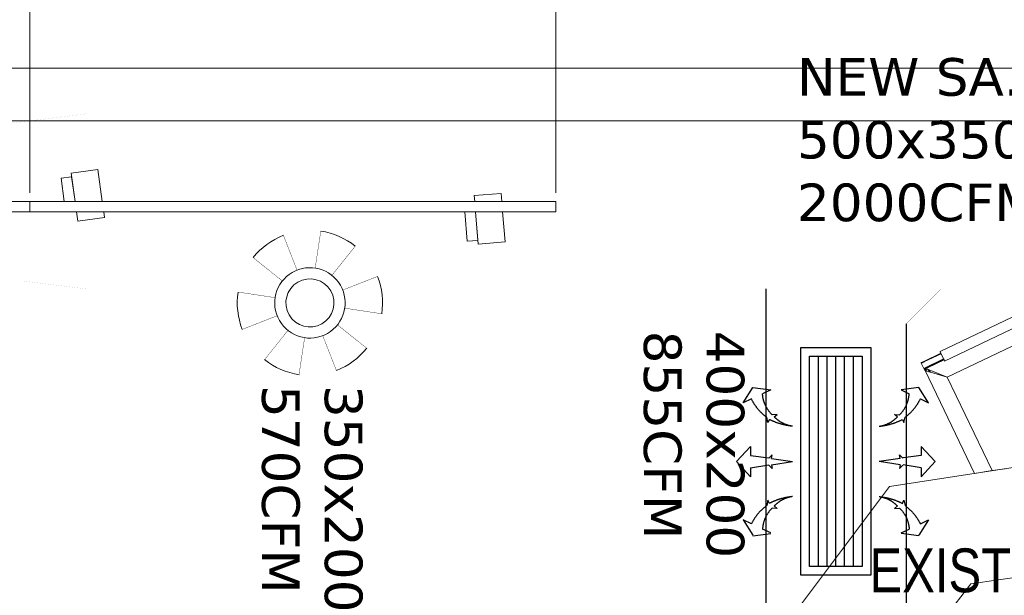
# Model space of a CAD drawing. Header units: millimetres. Extents: x 504675 to 860349, y -23215 to 63575.
# Tile 142 of 177: x 581462 to 584270, y 38232 to 39875. Entities that reach past the tile are written whole.
import ezdxf

# ---------------------------------------------------------------- set-up
doc = ezdxf.new("R2010")
doc.units = ezdxf.units.MM
doc.header["$LTSCALE"] = 10
doc.header["$PDMODE"] = 35
doc.header["$PDSIZE"] = -1000
doc.linetypes.add('LEVEL-F-OVERALL LAYOUT$0$HIDDEN', pattern=[0.375, 0.25, -0.125])
doc.layers.get('0').update_dxf_attribs({"linetype": 'CONTINUOUS'})
doc.layers.get('Defpoints').update_dxf_attribs({"color": 253, "linetype": 'CONTINUOUS'})
doc.layers.add('A CEILING', color=7, linetype='CONTINUOUS', lineweight=0, true_color=0x0095c7)
for name, color, linetype, lineweight in [('ARCH', 8, 'CONTINUOUS', 0), ('Ceiling', 35, 'CONTINUOUS', 5), ('DIM', 8, 'CONTINUOUS', 15), ('F-RETAIL ANNO-TEXT', 7, 'CONTINUOUS', 9), ('furniture', 8, 'CONTINUOUS', 5), ('MEPTEK-SAD', 6, 'CONTINUOUS', 30), ('MEPTEK-TEXT', 7, 'CONTINUOUS', 30), ('MEPTEL LINEAR GRILL', 5, 'CONTINUOUS', 30), ('VJA-FF-PENDENT SPRINKLER HEAD', 3, 'CONTINUOUS', 0)]:
    doc.layers.add(name, color=color, linetype=linetype, lineweight=lineweight)
doc.layers.add('LEVEL-F-OVERALL LAYOUT$0$DASH1L', color=8, linetype='LEVEL-F-OVERALL LAYOUT$0$HIDDEN')
doc.styles.add('2.25 Arial_regular_annotative', font='arial.ttf', dxfattribs={"width": 0.8, "height": 2.25})
doc.styles.add('AR', font='arial.ttf')
doc.styles.get("Standard").update_dxf_attribs({"font": 'verdana.ttf'})
doc.dimstyles.new('ARA-100', dxfattribs={"dimtxt": 100, "dimasz": 2.5, "dimexe": 25, "dimexo": 25, "dimtad": 0, "dimdec": 0, "dimrnd": 5, "dimtxsty": 'AR', "dimblk": 'ARCHTICK', "dimcen": 2.5, "dimclrd": 256, "dimclre": 256, "dimclrt": 256, "dimadec": 0, "dimazin": 0, "dimtfac": 1, "dimtdec": 0, "dimtix": 1, "dimtmove": 1, "dimatfit": 3, "dimfxl": 1, "dimlwd": -1, "dimlwe": -1, "dimarcsym": 1})
doc.dimstyles.new('LBF 50', dxfattribs={"dimscale": 25, "dimtxt": 1.75, "dimasz": 1.75, "dimexe": 1, "dimexo": 1, "dimgap": 1, "dimtad": 1, "dimdec": 0, "dimrnd": 5, "dimzin": 12, "dimdsep": 46, "dimtxsty": 'Standard', "dimblk": 'CLOSEDBLANK', "dimcen": 0, "dimclrd": 256, "dimclre": 256, "dimclrt": 256, "dimadec": 0, "dimazin": 3, "dimtfac": 1, "dimtdec": 0, "dimtofl": 0, "dimtmove": 0, "dimatfit": 3, "dimldrblk": 'CLOSEDBLANK', "dimfxl": 0.18, "dimtolj": 1, "dimtzin": 0, "dimlwd": -1, "dimlwe": -1, "dimarcsym": 0})

# ---------------------------------------------------------------- blocks, each defined once
blk = doc.blocks.new('ARCH')
at = {"layer": 'LEVEL-F-OVERALL LAYOUT$0$DASH1L'}
h = blk.add_hatch(dxfattribs=at)
h.set_pattern_fill('ANGLE', color=8, scale=10, angle=352.0664)
h.set_pattern_definition([(352.0664444, (-404119.055, 373340.98), (9.6410197, 69.1814516), [50.8, -19.05]), (82.0664444, (-404119.055, 373340.98), (-69.1814516, 9.6410197), [50.8, -19.05])])
edge = h.paths.add_edge_path(flags=16)
edge.add_line((572074.7, 35847.1), (602196.9, 29528.2))
edge.add_line((602196.9, 29528.2), (599472.6, 39352))
edge.add_arc((597545.4, 38817.5), 2000, 15.4994, 89.9984)
edge.add_line((597545.4, 40817.5), (573256.1, 40817.5))
edge.add_arc((576210.3, 22394.2), 18658.7, 99.10996, 106.69033)
edge.add_line((570851.6, 40266.8), (572074.7, 35847.1))
h.paths.add_polyline_path([(583373.8, 40816), (583374.1, 40875), (586424.1, 40859.1), (586423.9, 40816)], flags=16)
h.paths.add_polyline_path([(600840.9, 34605.1), (600792.8, 34591.5), (599498, 39260.6), (599546.1, 39274.3)])
h.paths.add_polyline_path([(587210.4, 32671.8), (587195, 32598.4), (582693, 33542.8), (582708.4, 33616.2)])
edge = h.paths.add_edge_path()
edge.add_line((572071.7, 35387.9), (601863.3, 29138.4))
edge.add_arc((601986.5, 29725.6), 600, 258.1526, 375.4994)
edge.add_line((602564.7, 29886), (599906.3, 39472.3))
edge.add_arc((597545.4, 38817.5), 2450, 15.4994, 89.9984)
edge.add_line((597545.4, 41267.5), (573220.5, 41267.5))
edge.add_arc((576210.3, 22394.2), 19108.7, 99.00183, 106.23582)
edge.add_arc((571035.5, 40164.8), 600, 106.2358, 195.469)
edge.add_line((570457.2, 40004.7), (571616.6, 35815.1))
edge.add_arc((572194.9, 35975.1), 600, 195.469, 258.1526)
h.paths.add_polyline_path([(587210.4, 32671.8), (587195.4, 32600.5), (587195.4, 32600.5)])
at = {"layer": 'furniture'}
for p, q in [((584087.2, 38927.2), (584357.6, 39057)), ((584370.6, 39029.9), (584100.2, 38900.2)), ((584402.3, 38995.5), (584107.8, 38854.2)), ((583942.9, 38542.1), (586448, 38929.6)), ((584089.4, 38922.7), (584040.6, 38899.3)), ((584040.6, 38899.3), (584089.4, 38922.7)), ((584042.9, 38898.6), (584090, 38921.3)), ((584042.9, 38898.6), (584090, 38921.3)), ((584042.9, 38898.6), (584090, 38921.3)), ((584087.2, 38927.2), (584087.6, 38926.4)), ((584087.6, 38926.4), (584088.7, 38924.1)), ((584088.7, 38924.1), (584089.4, 38922.7)), ((584089.4, 38922.7), (584089.4, 38922.7)), ((584089.4, 38922.7), (584090, 38921.3)), ((584090, 38921.3), (584090.4, 38920.5)), ((584090, 38921.3), (584090, 38921.3)), ((584090, 38921.3), (584090, 38921.3)), ((584090.4, 38920.5), (584097.3, 38906.1)), ((584033.7, 38895.4), (584033.6, 38895.1)), ((584033.6, 38895.1), (584033.6, 38894.8)), ((584033.6, 38894.8), (584033.6, 38894.5)), ((584033.6, 38894.5), (584033.7, 38894.2)), ((584034, 38896), (584033.7, 38895.4)), ((584033.7, 38894.2), (584035.2, 38894.9)), ((584033.7, 38894.2), (584041, 38879.1)), ((584034.5, 38896.4), (584034, 38896)), ((584040.6, 38899.3), (584034.5, 38896.4)), ((584034.9, 38896), (584034.5, 38896.4)), ((584035.1, 38895), (584035.8, 38895.3)), ((584035.1, 38895), (584035.1, 38895)), ((584035.1, 38894.9), (584035.1, 38895)), ((584035.2, 38894.9), (584035.1, 38895)), ((584035.2, 38894.9), (584035.9, 38895.3)), ((584035.8, 38895.3), (584035.4, 38895.7)), ((584035.8, 38895.3), (584041.3, 38897.9)), ((584035.9, 38895.3), (584035.8, 38895.3)), ((584035.9, 38895.3), (584041.3, 38897.9)), ((584041.3, 38899.4), (584040.6, 38899.3)), ((584041, 38899), (584040.6, 38899.3)), ((584097.3, 38906.1), (584041, 38879.1)), ((584041.8, 38899.3), (584041.3, 38899.4)), ((584041.3, 38897.9), (584041.4, 38897.9)), ((584041.3, 38897.9), (584041.3, 38897.9)), ((584041.3, 38897.9), (584041.3, 38897.9)), ((584041.3, 38897.9), (584041.4, 38897.9)), ((584041.4, 38897.9), (584042, 38898.2)), ((584042, 38898.2), (584041.5, 38898.6)), ((584042, 38898.2), (584042.8, 38898.6)), ((584042.6, 38898.8), (584042.4, 38899)), ((584042.4, 38899), (584042.4, 38899)), ((584042.6, 38898.8), (584042.8, 38898.7)), ((584042.8, 38898.6), (584042.6, 38898.8)), ((584042.9, 38898.6), (584042.8, 38898.7)), ((584042.9, 38898.6), (584042.8, 38898.7)), ((584042.8, 38898.7), (584042.8, 38898.7)), ((584042.8, 38898.6), (584042.9, 38898.6)), ((584042.9, 38898.6), (584042.9, 38898.6)), ((584051.1, 38882.1), (584098, 38904.7)), ((584051.1, 38882.1), (584098, 38904.6)), ((584097.7, 38905.4), (584052.2, 38883.6)), ((584052.3, 38883.4), (584097.7, 38905.3)), ((584052.3, 38883.4), (584097.7, 38905.2)), ((584052.9, 38882.1), (584098.4, 38903.9)), ((584097.3, 38906.1), (584097.7, 38905.4)), ((584097.7, 38905.4), (584097.7, 38905.3)), ((584097.7, 38905.3), (584097.7, 38905.2)), ((584097.7, 38905.2), (584098, 38904.7)), ((584098, 38904.7), (584098, 38904.6)), ((584098, 38904.6), (584098.4, 38903.9)), ((584098.4, 38903.9), (584098.6, 38903.3)), ((584098.6, 38903.3), (584099.8, 38901)), ((584099.8, 38901), (584100.2, 38900.2)), ((584041, 38879.1), (584041.2, 38878.8)), ((584041.2, 38878.8), (584041.4, 38878.6)), ((584041.4, 38878.6), (584041.6, 38878.4)), ((584041.6, 38878.4), (584041.4, 38878.6)), ((584041.5, 38878.7), (584042.1, 38878.2)), ((584041.6, 38878.4), (584041.9, 38878.3)), ((584041.9, 38878.3), (584042.1, 38878.2)), ((584043.1, 38877.3), (584041.9, 38878.3)), ((584042.1, 38878.2), (584042.5, 38878.2)), ((584042.1, 38878.2), (584043.2, 38877.4)), ((584042.5, 38878.2), (584043.1, 38878.3)), ((584042.6, 38877.1), (584042.5, 38877)), ((584042.5, 38877), (584042.6, 38877)), ((584042.8, 38877.2), (584042.6, 38877.1)), ((584042.6, 38877), (584042.9, 38877.1)), ((584042.6, 38877), (584042.6, 38877)), ((584042.6, 38877), (584044.1, 38873.8)), ((584043.1, 38877.3), (584042.8, 38877.2)), ((584042.9, 38879.3), (584043.3, 38879.1)), ((584043.3, 38879), (584042.9, 38879.3)), ((584042.9, 38877.1), (584043.1, 38877.2)), ((584043.1, 38878.3), (584049.3, 38881.3)), ((584043.3, 38879.1), (584043.1, 38879.4)), ((584043.3, 38879.1), (584043.1, 38879.4)), ((584043.9, 38877.7), (584043.1, 38878.3)), ((584043.2, 38877.4), (584043.1, 38877.3)), ((584043.1, 38877.2), (584043.1, 38877.3)), ((584043.5, 38877.5), (584043.2, 38877.4)), ((584043.3, 38879.1), (584043.3, 38879)), ((584043.3, 38879), (584043.7, 38878.7)), ((584043.4, 38878.9), (584043.3, 38879)), ((584043.3, 38879), (584043.3, 38879)), ((584043.5, 38878.7), (584043.4, 38878.9)), ((584043.5, 38878.6), (584043.4, 38878.9)), ((584043.7, 38878.7), (584043.4, 38878.9)), ((584043.9, 38877.7), (584043.5, 38877.5)), ((584043.5, 38877.4), (584043.6, 38877.4)), ((584043.6, 38877.4), (584043.9, 38877.6)), ((584043.8, 38877), (584044.3, 38876.6)), ((584043.9, 38877.7), (584045.8, 38878.6)), ((584043.9, 38877.7), (584043.9, 38877.7)), ((584043.9, 38877.7), (584043.9, 38877.7)), ((584043.9, 38877.6), (584043.9, 38877.7)), ((584043.9, 38877.7), (584043.9, 38877.7)), ((584044, 38877.6), (584043.9, 38877.7)), ((584043.9, 38877.6), (584043.9, 38877.6)), ((584043.9, 38877.6), (584044, 38877.6)), ((584044.3, 38876.8), (584043.9, 38877.6)), ((584043.9, 38876.6), (584043.9, 38876.7)), ((584044.2, 38876.4), (584043.9, 38876.6)), ((584044.2, 38876.5), (584043.9, 38876.6)), ((584045.6, 38878.4), (584044, 38877.7)), ((584044, 38877.7), (584044, 38877.6)), ((584044.4, 38876.9), (584044, 38877.7)), ((584044, 38877.6), (584044, 38877.6)), ((584044.4, 38876.9), (584044, 38877.6)), ((584044.6, 38877.2), (584044, 38877.6)), ((584044.2, 38876.4), (584044, 38875.6)), ((584044, 38875.6), (584044, 38874.7)), ((584044, 38874.7), (584044.1, 38873.8)), ((584044.1, 38874.1), (584044.2, 38875.5)), ((584044.5, 38872.9), (584044.1, 38874.1)), ((584044.1, 38873.8), (584044.4, 38872.9)), ((584044.3, 38876.6), (584044.2, 38876.5)), ((584044.2, 38876.5), (584044.2, 38876.4)), ((584044.4, 38876.3), (584044.2, 38876.5)), ((584044.4, 38876.3), (584044.2, 38876.4)), ((584044.2, 38875.6), (584044.4, 38876.3)), ((584044.2, 38875.5), (584044.2, 38875.6)), ((584044.2, 38875.5), (584044.2, 38874)), ((584044.2, 38874), (584044.6, 38872.9)), ((584044.4, 38876.8), (584044.3, 38876.8)), ((584044.3, 38876.8), (584044.3, 38876.7)), ((584044.3, 38876.7), (584044.3, 38876.6)), ((584044.5, 38876.5), (584044.3, 38876.7)), ((584044.3, 38876.6), (584044.5, 38876.4)), ((584044.5, 38876.2), (584044.3, 38875.6)), ((584044.3, 38875.6), (584044.3, 38875.5)), ((584044.6, 38877.2), (584044.4, 38876.9)), ((584044.4, 38876.8), (584044.4, 38876.9)), ((584044.5, 38876.6), (584044.4, 38876.8)), ((584044.4, 38876.3), (584044.5, 38876.4)), ((584044.4, 38876.3), (584044.4, 38876.3)), ((584044.5, 38876.2), (584044.4, 38876.3)), ((584044.5, 38876.3), (584044.4, 38876.3)), ((584044.4, 38872.9), (584044.5, 38872.9)), ((584044.5, 38880.1), (584044.8, 38879.3)), ((584044.9, 38879.3), (584044.5, 38880.1)), ((584044.5, 38876.6), (584044.7, 38877.1)), ((584044.5, 38876.5), (584044.5, 38876.6)), ((584044.6, 38876.5), (584044.5, 38876.5)), ((584044.5, 38876.4), (584044.5, 38876.5)), ((584044.5, 38876.5), (584044.5, 38876.5)), ((584044.5, 38876.4), (584044.6, 38876.3)), ((584044.5, 38876.4), (584044.5, 38876.4)), ((584044.6, 38876.4), (584044.5, 38876.4)), ((584044.5, 38876.4), (584044.5, 38876.3)), ((584044.5, 38876.3), (584044.5, 38876.3)), ((584044.5, 38876.3), (584044.5, 38876.2)), ((584044.6, 38876.2), (584044.5, 38876.3)), ((584044.6, 38876.1), (584044.5, 38876.2)), ((584044.6, 38872.9), (584044.5, 38872.9)), ((584044.5, 38872.9), (584185.3, 38579.6)), ((584044.6, 38880.1), (584045, 38879.4)), ((584045.1, 38878), (584044.6, 38877.3)), ((584044.6, 38877.3), (584044.6, 38877.2)), ((584044.7, 38877.1), (584044.6, 38877.2)), ((584044.8, 38877.1), (584044.6, 38876.5)), ((584044.6, 38876.5), (584044.6, 38876.4)), ((584044.6, 38876.3), (584044.6, 38876.4)), ((584044.6, 38876.3), (584044.7, 38876.1)), ((584044.6, 38876.1), (584044.6, 38876.2)), ((584044.7, 38876.1), (584044.6, 38876.2)), ((584044.7, 38876), (584044.6, 38876.1)), ((584046.4, 38872.3), (584044.6, 38872.9)), ((584044.7, 38877.1), (584045.7, 38878.3)), ((584044.8, 38877.1), (584044.7, 38877.1)), ((584044.7, 38876.1), (584044.7, 38876.1)), ((584044.8, 38876), (584044.7, 38876.1)), ((584044.9, 38875.4), (584044.7, 38876)), ((584044.8, 38876), (584044.7, 38876)), ((584045.7, 38878.3), (584044.8, 38877.1)), ((584046.6, 38875.7), (584044.8, 38877.1)), ((584044.8, 38875.9), (584044.8, 38876)), ((584044.8, 38876), (584044.8, 38876)), ((584045.5, 38875.5), (584044.8, 38876)), ((584045, 38875.8), (584044.8, 38875.9)), ((584044.8, 38875.9), (584045, 38875.4)), ((584045.1, 38875.4), (584044.8, 38875.9)), ((584044.9, 38875.4), (584045, 38875.4)), ((584045.5, 38875.5), (584045, 38875.8)), ((584045.1, 38875.2), (584045, 38875.2)), ((584045.6, 38878.4), (584045.1, 38878)), ((584046.4, 38872.3), (584045.1, 38875.2)), ((584045.2, 38875.2), (584045.2, 38875.2)), ((584045.2, 38875.2), (584046.6, 38872.3)), ((584045.8, 38875.4), (584045.5, 38875.5)), ((584045.9, 38878.6), (584045.6, 38878.4)), ((584045.8, 38878.6), (584045.6, 38878.4)), ((584046, 38878.5), (584045.7, 38878.3)), ((584045.7, 38878.3), (584045.9, 38878.5)), ((584046.6, 38879.1), (584045.8, 38878.6)), ((584045.8, 38878.6), (584046.5, 38878.9)), ((584046.1, 38875.4), (584045.8, 38875.4)), ((584046, 38878.6), (584045.9, 38878.6)), ((584046, 38878.6), (584046.1, 38878.6)), ((584046.6, 38878.9), (584046.1, 38878.5)), ((584046.1, 38878.6), (584046.5, 38878.9)), ((584046.6, 38878.9), (584046.1, 38878.6)), ((584046.4, 38875.5), (584046.1, 38875.4)), ((584046.7, 38875.5), (584046.4, 38875.5)), ((584046.4, 38872.3), (584046.6, 38872.3)), ((584046.5, 38878.9), (584046.7, 38879.1)), ((584046.6, 38879.1), (584048.8, 38880.1)), ((584046.6, 38879.1), (584046.7, 38879.1)), ((584046.8, 38879), (584046.6, 38878.9)), ((584046.6, 38875.6), (584046.6, 38875.7)), ((584046.7, 38875.6), (584046.6, 38875.6)), ((584046.7, 38875.5), (584046.6, 38875.6)), ((584046.6, 38872.3), (584048.5, 38871.7)), ((584046.7, 38879.1), (584046.8, 38879)), ((584046.9, 38875.2), (584046.7, 38875.6)), ((584046.7, 38875.6), (584046.7, 38875.5)), ((584046.8, 38875.6), (584046.7, 38875.6)), ((584046.8, 38875.2), (584046.7, 38875.5)), ((584046.8, 38879), (584048.8, 38878.2)), ((584049, 38876.6), (584046.8, 38875.6)), ((584046.8, 38875.6), (584046.8, 38875.6)), ((584046.8, 38875.6), (584047, 38875.2)), ((584046.9, 38875.2), (584046.8, 38875.2)), ((584047.2, 38874.5), (584047.1, 38874.5)), ((584048.5, 38871.7), (584047.2, 38874.5)), ((584048.6, 38871.7), (584047.3, 38874.5)), ((584047.3, 38874.4), (584048.7, 38871.7)), ((584048.3, 38878), (584048.8, 38878.2)), ((584048.5, 38871.7), (584048.6, 38871.7)), ((584048.7, 38871.7), (584048.6, 38871.7)), ((584055.5, 38869.7), (584048.7, 38871.7)), ((584048.8, 38880.1), (584050, 38880.7)), ((584048.8, 38878.2), (584050.6, 38877.4)), ((584049.8, 38881.7), (584049.1, 38882.3)), ((584049.9, 38881.8), (584049.2, 38882.4)), ((584049.3, 38881.3), (584049.4, 38881.4)), ((584050, 38880.7), (584049.3, 38881.3)), ((584049.4, 38881.4), (584049.9, 38881.6)), ((584049.8, 38881.7), (584049.9, 38881.8)), ((584049.9, 38881.8), (584050.1, 38882.2)), ((584050, 38881.8), (584049.9, 38881.8)), ((584049.9, 38881.6), (584050.1, 38881.7)), ((584050.7, 38881), (584049.9, 38881.6)), ((584050, 38880.7), (584050.7, 38881)), ((584050.1, 38882.2), (584050.2, 38882.5)), ((584050.1, 38881.7), (584051.1, 38882.1)), ((584050.8, 38881.1), (584050.1, 38881.7)), ((584050.2, 38882.5), (584050.2, 38882.8)), ((584050.2, 38882.8), (584050.2, 38882.8)), ((584050.7, 38882.9), (584050.5, 38883)), ((584050.6, 38883.1), (584050.7, 38882.9)), ((584050.6, 38877.4), (584050.6, 38877.4)), ((584050.6, 38877.4), (584052, 38876.9)), ((584050.7, 38882.9), (584050.7, 38883.1)), ((584050.8, 38882.9), (584050.7, 38883.1)), ((584050.7, 38882.9), (584050.8, 38882.8)), ((584050.8, 38882.9), (584050.7, 38882.9)), ((584050.7, 38881), (584050.8, 38881.1)), ((584050.8, 38883.1), (584050.9, 38882.9)), ((584050.9, 38882.9), (584050.8, 38883.1)), ((584050.8, 38882.8), (584050.8, 38882.9)), ((584050.8, 38882.9), (584050.9, 38882.9)), ((584050.8, 38882.8), (584050.8, 38882.7)), ((584050.8, 38882.8), (584050.8, 38882.8)), ((584050.8, 38882.8), (584050.8, 38882.8)), ((584050.8, 38882.7), (584050.8, 38882.8)), ((584050.8, 38882.8), (584050.9, 38882.8)), ((584050.8, 38882.7), (584050.9, 38882.7)), ((584050.9, 38882.7), (584050.8, 38882.7)), ((584050.8, 38881.1), (584051.4, 38881.4)), ((584052.2, 38883.6), (584050.9, 38882.9)), ((584050.9, 38882.8), (584052.3, 38883.4)), ((584050.9, 38882.9), (584050.9, 38882.8)), ((584050.9, 38882.8), (584050.9, 38882.8)), ((584050.9, 38882.8), (584051, 38882.7)), ((584050.9, 38882.7), (584050.9, 38882.7)), ((584051, 38882.4), (584050.9, 38882.7)), ((584050.9, 38882.7), (584051, 38882.7)), ((584050.9, 38882.7), (584051, 38882.4)), ((584051, 38882.4), (584050.9, 38882.7)), ((584051, 38882.7), (584050.9, 38882.7)), ((584051, 38882.7), (584052.3, 38883.4)), ((584051, 38882.7), (584051, 38882.7)), ((584051, 38882.7), (584051.1, 38882.6)), ((584051, 38882.4), (584051, 38882.3)), ((584051.1, 38882.6), (584051.1, 38882.5)), ((584051.1, 38882.5), (584051.1, 38882.6)), ((584051.2, 38882.5), (584051.1, 38882.6)), ((584051.1, 38882.1), (584051.3, 38881.7)), ((584051.2, 38881.9), (584051.2, 38882)), ((584051.2, 38881.9), (584051.2, 38882)), ((584051.3, 38881.7), (584051.2, 38881.9)), ((584051.3, 38882.1), (584051.6, 38881.5)), ((584051.6, 38881.5), (584051.3, 38882.1)), ((584051.4, 38881.6), (584051.3, 38881.7)), ((584051.4, 38881.5), (584051.4, 38881.6)), ((584051.5, 38881.4), (584051.4, 38881.6)), ((584051.4, 38881.5), (584051.4, 38881.4)), ((584051.5, 38881.4), (584051.4, 38881.5)), ((584051.4, 38881.4), (584051.5, 38881.4)), ((584051.5, 38881.4), (584051.6, 38881.5)), ((584051.5, 38881.4), (584051.5, 38881.4)), ((584052.2, 38881.7), (584051.6, 38882.2)), ((584051.6, 38881.5), (584052.2, 38881.7)), ((584051.6, 38881.5), (584051.6, 38881.5)), ((584052, 38876.9), (584053.6, 38873.7)), ((584052, 38876.9), (584053.5, 38873.7)), ((584052, 38876.9), (584054, 38876.1)), ((584052.2, 38883.6), (584052.1, 38883.8)), ((584052.2, 38883.6), (584052.2, 38883.8)), ((584052.3, 38883.4), (584052.2, 38883.6)), ((584052.2, 38881.7), (584052.9, 38882.1)), ((584052.4, 38883.1), (584052.3, 38883.4)), ((584052.5, 38883.1), (584052.3, 38883.4)), ((584052.3, 38883.4), (584052.3, 38883.4)), ((584052.9, 38882.1), (584052.6, 38882.7)), ((584052.9, 38882.1), (584052.7, 38882.7)), ((584052.9, 38882.1), (584052.9, 38882.1)), ((584053.8, 38873.1), (584053.9, 38873.1)), ((584053.9, 38873.1), (584054.7, 38871.2)), ((584056.2, 38871.5), (584054, 38876.1)), ((584054, 38876.1), (584054.1, 38876)), ((584054.1, 38876), (584056.3, 38871.5)), ((584054.2, 38876), (584054.1, 38876)), ((584054.2, 38876), (584056.4, 38871.4)), ((584056.3, 38875.1), (584054.2, 38876)), ((584054.7, 38871.2), (584054.8, 38871.2)), ((584055.4, 38869.8), (584055.5, 38869.7)), ((584055.4, 38869.8), (584055.5, 38869.7)), ((584055.5, 38869.7), (584057.4, 38869.1)), ((584056.4, 38875), (584056.3, 38875.1)), ((584056.3, 38875), (584056.3, 38875.1)), ((584107.8, 38854.2), (584056.3, 38875.1)), ((584056.4, 38871.4), (584056.4, 38871.4)), ((584056.4, 38871.2), (584056.7, 38870.6)), ((584056.7, 38870.6), (584056.4, 38871.2)), ((584056.5, 38871.2), (584056.5, 38871.2)), ((584056.5, 38871.2), (584056.8, 38870.6)), ((584056.8, 38870.6), (584056.8, 38870.6)), ((584057.4, 38869.1), (584057.1, 38869.6)), ((584058.4, 38870.8), (584057.2, 38873.2)), ((584057.2, 38873.2), (584057.2, 38873.2)), ((584057.2, 38869.6), (584057.5, 38869.1)), ((584057.2, 38869.6), (584057.5, 38869)), ((584057.5, 38869), (584057.3, 38869.6)), ((584057.5, 38869.1), (584057.4, 38869.1)), ((584057.5, 38869), (584057.5, 38869.1)), ((584057.5, 38869), (584059.5, 38868.5)), ((584058.4, 38870.8), (584058.4, 38870.8)), ((584058.7, 38869.9), (584058.6, 38870.3)), ((584058.6, 38870.3), (584058.6, 38870.3)), ((584058.8, 38869.9), (584058.7, 38869.9)), ((584059.5, 38868.5), (584059, 38869.4)), ((584059.5, 38868.5), (584059, 38869.4)), ((584107.8, 38854.2), (584059.5, 38868.5)), ((584107.8, 38854.2), (584087.8, 38861.2)), ((584097.6, 38857.6), (584107.8, 38854.2)), ((584107.8, 38854.2), (584097.6, 38857.5)), ((584107.8, 38854.2), (584097.7, 38857.7)), ((584097.8, 38858), (584107.8, 38854.2)), ((584107.8, 38854.2), (584235.8, 38587.4)), ((584185.2, 38579.6), (584235.8, 38587.4)), ((584235.8, 38587.4), (584272.7, 38593.1)), ((586364.4, 38579.8), (584174.7, 38264.3)), ((586364.6, 38579.7), (584174.8, 38264.2)), ((583463.9, 37903.2), (583942.9, 38542.1)), ((584174.7, 38264.3), (583645, 37578.6)), ((584174.8, 38264.2), (583645, 37578.5))]:
    blk.add_line(p, q, dxfattribs=at)
blk = doc.blocks.new('ghsrez')
at = {"layer": 'A CEILING'}
for points in [[(831017.2, 109456.1), (831006.1, 109536.9), (831082.2, 109547.4), (831094.8, 109456.1)], [(831017.2, 109456.1), (831007.5, 109526.4), (830977.2, 109522.2), (830986.3, 109456.1)], [(832234.1, 109456.1), (832232.1, 109479.1), (832155.6, 109472.7), (832157, 109456.1)], [(831098.9, 109426.1), (831101.1, 109409.9), (831025, 109399.5), (831021.3, 109426.1)], [(832159.5, 109426.1), (832166.3, 109345), (832135.8, 109342.5), (832128.8, 109426.1)], [(832159.5, 109426.1), (832167.2, 109334.4), (832243.8, 109340.9), (832236.6, 109426.1)]]:
    blk.add_lwpolyline(points, dxfattribs=at)
blk.add_lwpolyline([(830888.4, 109456.1), (832388.4, 109456.1), (832388.4, 109426.1), (830888.4, 109426.1)], close=True, dxfattribs=at)
blk = doc.blocks.new('A$C21e53253')
at = {"xscale": -1}
blk.add_blockref('ghsrez', (822285.2, -109348.4), dxfattribs=at)
blk.add_blockref('ghsrez', (-839491.6, -109348.4))
blk = doc.blocks.new('_ClosedBlank')
at = {"color": 0, "linetype": 'ByBlock', "lineweight": -2}
for p, q in [((-1, 0.167), (0, 0)), ((-1, 0.167), (-1, -0.167)), ((0, 0), (-1, -0.167))]:
    blk.add_line(p, q, dxfattribs=at)
blk = doc.blocks.new('*D82')
at = {"layer": 'Defpoints', "color": 0, "ltscale": 0.25, "transparency": 16777216}
for p in [(582991.4, 40029.3), (581491.4, 39355.7), (582991.4, 39355.7)]:
    blk.add_point(p, dxfattribs=at)
at = {"layer": 'DIM', "ltscale": 0.25}
for p, q in [((581491.4, 39380.7), (581491.4, 40054.3)), ((582991.4, 39380.7), (582991.4, 40054.3)), ((581535.2, 40029.3), (582947.7, 40029.3))]:
    blk.add_line(p, q, dxfattribs=at)
at = {"layer": 'DIM', "ltscale": 0.25, "xscale": 43.75, "yscale": 43.75, "zscale": 43.75, "rotation": 180}
blk.add_blockref('_ClosedBlank', (581491.4, 40029.3), dxfattribs=at)
at = {"layer": 'DIM', "ltscale": 0.25, "xscale": 43.75, "yscale": 43.75, "zscale": 43.75}
blk.add_blockref('_ClosedBlank', (582991.4, 40029.3), dxfattribs=at)
at = {"layer": 'DIM', "ltscale": 0.25, "insert": (582241.4, 40106.4), "char_height": 100, "attachment_point": 5}
blk.add_mtext('\\A1;1500', dxfattribs=at)
blk = doc.blocks.new('SPRINKLER HEAD 41')
at = {"layer": 'VJA-FF-PENDENT SPRINKLER HEAD', "lineweight": 0, "const_width": 0.001}
for points in [[(-0.0429, 0.1053), (-0.0818, 0.2047)], [(0.0088, 0.1111), (0.0248, 0.2167)], [(0.123, 0.1737), (0.0564, 0.0903)], [(-0.0848, 0.0745), (-0.1682, 0.1411)], [(0.1867, 0.0874), (0.0873, 0.0484)], [(-0.1056, 0.0268), (-0.2111, 0.0428)], [(-0.0998, -0.0249), (-0.1992, -0.0638)], [(0.1986, -0.0192), (0.0931, -0.0032)], [(0.1557, -0.1175), (0.0723, -0.0509)], [(-0.0689, -0.0667), (-0.1355, -0.1501)], [(0.0693, -0.1811), (0.0304, -0.0818)], [(-0.0373, -0.1931), (-0.0213, -0.0875)]]:
    blk.add_lwpolyline(points, dxfattribs=at)
at = {"layer": 'VJA-FF-PENDENT SPRINKLER HEAD', "lineweight": 0}
for major_axis, start_param, end_param in [((0.1794, 0.1036), 1.420416, 1.944015), ((0.1795, 0.1036), 0.373598, 0.897197), ((0.087, 0.0502), 1.570792, 7.853977), ((0.0594, 0.0343), 1.570786, 7.853971), ((0.1794, 0.1036), -0.673853, -0.150255), ((0.1795, 0.1036), 2.467936, 2.991535), ((0.1794, 0.1036), 4.562135, 5.085733), ((0.1795, 0.1036), 3.51515, 4.038748)]:
    blk.add_ellipse((-0.0062, 0.0118), major_axis=major_axis, ratio=1, start_param=start_param, end_param=end_param, dxfattribs=at)
blk = doc.blocks.new('*U167')
at = {"color": 8}
for p, q in [((25, 150), (625, 150)), ((25, 125), (625, 125)), ((25, 100), (625, 100)), ((25, 75), (625, 75)), ((25, 50), (625, 50))]:
    blk.add_line(p, q, dxfattribs=at)
blk.add_lwpolyline([(0, 0), (0, 200), (650, 200), (650, 0)], close=True)
at = {"color": 1}
blk.add_lwpolyline([(25, 25), (25, 175), (625, 175), (625, 25)], close=True, dxfattribs=at)
blk = doc.blocks.new('A$C479C3BDC')
for p, q in [((-140.6, 166.9), (-112.9, 210.6)), ((-112.9, 211.8), (-62.1, 205)), ((-62.1, 203.8), (-85.4, 193)), ((-117.2, 178.3), (-140.6, 166.9)), ((-69.9, 110.5), (-73.5, 125.8)), ((-65.9, 119.5), (-69.9, 110.5)), ((-43.9, 134.1), (-57.7, 132.9)), ((-52.1, 127), (-43.9, 134.1)), ((-119.4, 43.8), (-159.8, 0.6)), ((-119.4, 18.1), (-119.4, 43.8)), ((-159.8, 0.6), (-119.4, -42.6)), ((-119.4, 18.1), (-67.8, 10)), ((-57.6, 20.1), (-67.7, 10.5)), ((-59.7, 9.4), (-57.6, 20.1)), ((-59.7, 9.4), (0, 0)), ((-59.7, -8.2), (0, 0)), ((-119.4, -16.9), (-67.8, -10)), ((-119.4, -42.6), (-119.4, -16.9)), ((-57.6, -18.9), (-67.7, -9.4)), ((-59.7, -8.2), (-57.6, -18.9)), ((-69.9, -110.5), (-73.5, -125.8)), ((-65.9, -119.5), (-69.9, -110.5)), ((-43.9, -134.1), (-57.7, -132.9)), ((-52.1, -127), (-43.9, -134.1)), ((-140.6, -166.9), (-112.9, -210.6)), ((-117.2, -178.3), (-140.6, -166.9)), ((-62.1, -203.8), (-85.4, -193)), ((-112.9, -210.6), (-62.1, -203.8))]:
    blk.add_line(p, q)
for points, weights in [([(-73.5, 125.8), (-92.1, 139.6), (-107, 157.5), (-117.2, 178.3)], [1, 0.981468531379, 0.981468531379, 1]), ([(-57.7, 132.9), (-74.4, 148.9), (-84.1, 169.9), (-85.4, 193)], [1, 0.953547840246, 0.953547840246, 1]), ([(-0.1, 100.3), (-23.1, 102.5), (-45.3, 109), (-65.9, 119.5)], [1, 0.988355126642, 0.988355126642, 1]), ([(-0.1, 100.3), (-20.1, 103.1), (-38.1, 112.4), (-52.1, 127)], [1, 0.963520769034, 0.963520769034, 1]), ([(-0.1, -100.3), (-23.1, -102.5), (-45.3, -109), (-65.9, -119.5)], [1, 0.988355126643, 0.988355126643, 1]), ([(-0.1, -100.3), (-20.1, -103.1), (-38.1, -112.4), (-52.1, -127)], [1, 0.963520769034, 0.963520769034, 1]), ([(-73.5, -125.8), (-92.1, -139.6), (-107, -157.5), (-117.2, -178.3)], [1, 0.981468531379, 0.981468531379, 1]), ([(-57.7, -132.9), (-74.4, -148.9), (-84.1, -169.9), (-85.4, -193)], [1, 0.953547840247, 0.953547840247, 1])]:
    blk.add_rational_spline(points, weights, degree=3)
blk = doc.blocks.new('_ArchTick')
at = {"color": 0, "linetype": 'ByBlock', "const_width": 0.15}
blk.add_lwpolyline([(-0.5, -0.5), (0.5, 0.5)], dxfattribs=at)

msp = doc.modelspace()

# ---------------------------------------------------------------- linework, layer by layer
at = {"layer": 'Ceiling', "color": 1, "ltscale": 0.25}
for p, q in [((571046.4, 39735.8), (599248.4, 39735.8)), ((571087.9, 39585.8), (599331.8, 39585.8))]:
    msp.add_line(p, q, dxfattribs=at)
at = {"layer": 'MEPTEK-SAD', "ltscale": 0.25}
for p, q in [((583590, 39106), (583590, 36358.2)), ((583990, 39006), (583990, 36358.2))]:
    msp.add_line(p, q, dxfattribs=at)
at = {"layer": 'MEPTEK-SAD', "ltscale": 0.25, "const_width": 0.1, "flags": 128}
for points in [[(581052.5, 39531), (581652.5, 39606)], [(585158, 39606), (581652.5, 39606)], [(581652.5, 39106), (581652.5, 39606)], [(581652.5, 39106), (581052.5, 39181)], [(585158, 39106), (581652.5, 39106)], [(582115, 36465), (582115, 39106)], [(582565, 39106), (582465, 39006), (582115, 39006)], [(584090, 39106), (583990, 39006), (583590, 39006)], [(582465, 36465), (582465, 39006)]]:
    msp.add_lwpolyline(points, dxfattribs=at)

# ---------------------------------------------------------------- block references
at = {"ltscale": 0.25}
msp.add_blockref('A$C21e53253', (590094.6, 39248), dxfattribs=at)
at = {"layer": 'ARCH'}
msp.add_blockref('ARCH', (0, 0), dxfattribs=at)
at = {"layer": 'MEPTEK-SAD', "lineweight": 0, "ltscale": 50, "yscale": 1.001251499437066, "zscale": 1.001251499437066, "rotation": 180}
for p, xscale in [((583666.3, 38613.8), -1.001251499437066), ((583913.6, 38613.8), 1.001251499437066)]:
    msp.add_blockref('A$C479C3BDC', p, dxfattribs=dict(at, xscale=xscale))
at = {"layer": 'MEPTEL LINEAR GRILL', "rotation": 90}
msp.add_blockref('*U167', (583890, 38288.8), dxfattribs=at)
at = {"layer": 'VJA-FF-PENDENT SPRINKLER HEAD', "lineweight": 0, "xscale": 1000, "yscale": 1000, "zscale": 1000}
msp.add_blockref('SPRINKLER HEAD 41', (582296.2, 39054.4), dxfattribs=at)

# ---------------------------------------------------------------- texts
at = {"insert": (571121.3, 40683, 0), "char_height": 100, "attachment_point": 1}
msp.add_mtext_dynamic_manual_height_columns('\\pi562.36683;600x600\\P\\pi285.30168;CHILLED WATER \\P\\pi302.05789;CASSETTE UNIT\\P\\pi638.49174;1.0 TR ', width=1712.511, gutter_width=10, heights=[0], dxfattribs=at)
at = {"layer": 'F-RETAIL ANNO-TEXT', "style": '2.25 Arial_regular_annotative', "width": 0.8}
msp.add_text('EXISTING DUCT', height=125, dxfattribs=at).set_placement((583886, 38240.4))
at = {"layer": 'MEPTEK-TEXT', "insert": (583679, 39764.9), "char_height": 107.381, "attachment_point": 1}
msp.add_mtext_dynamic_manual_height_columns('NEW SA.DUCT\\P500x350\\P2000CFM', width=1237.81, gutter_width=1, heights=[0], dxfattribs=at)
at = {"layer": 'MEPTEK-TEXT', "char_height": 107.38, "attachment_point": 1, "rotation": 270}
for s, insert in [('400x200\\P855CFM', (583528.9, 38987)), ('350x200\\P570CFM', (582439.9, 38832))]:
    msp.add_mtext_dynamic_manual_height_columns(s, width=1237.81, gutter_width=1, heights=[0], dxfattribs=dict(at, insert=insert))

# ---------------------------------------------------------------- dimensions: what is measured, and where the dimension line sits
at = {"layer": 'DIM', "color": 1, "ltscale": 0.25}
dim = msp.add_linear_dim(base=(582991.4, 40029.3), p1=(581491.4, 39355.7), p2=(582991.4, 39355.7), angle=180, dimstyle='LBF 50', override={"dimtxt": 4, "dimtad": 3}, dxfattribs=at)
dim.commit()
dim.dimension.update_dxf_attribs({"geometry": '*D82', "text_midpoint": (582241.4, 40106.4)})

# ---------------------------------------------------------------- leaders
at = {"layer": 'MEPTEK-TEXT'}
msp.add_leader([(579728, 37789), (579728, 40312), (581724, 40312)], dimstyle='ARA-100', override={"dimasz": 150, "dimfxl": 0.18, "dimtfill": 1}, dxfattribs=at)

doc.saveas('drawing.dxf')
